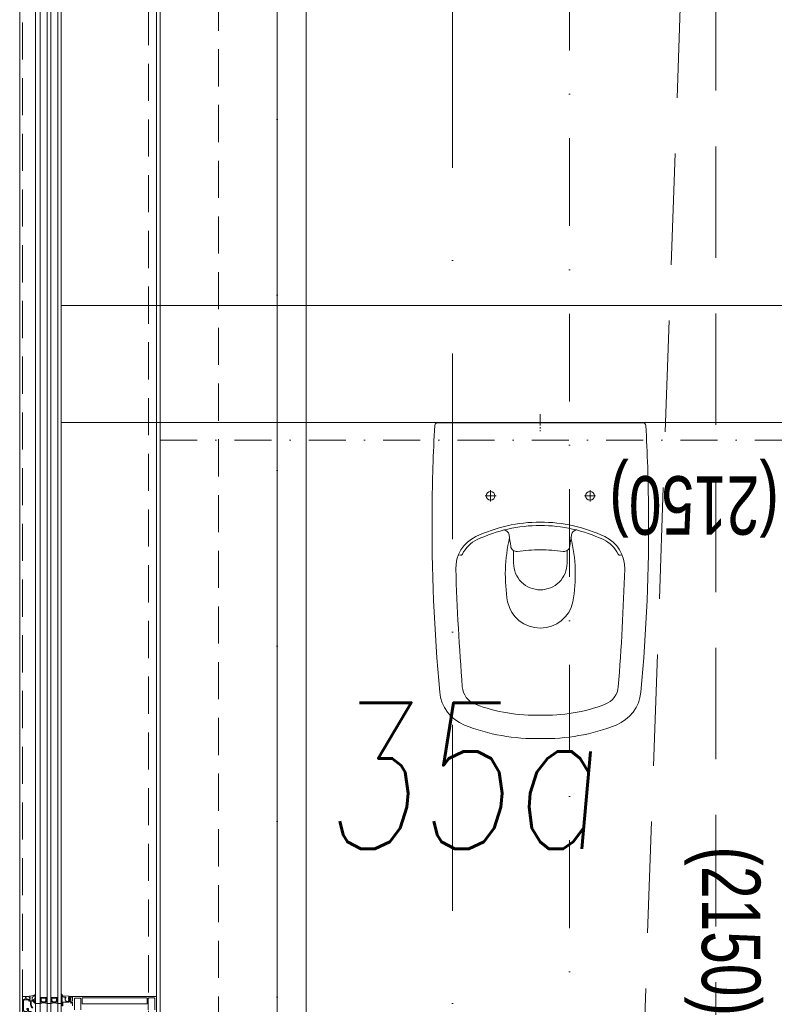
# Model space of a CAD drawing. Header units: millimetres. Extents: x 213386 to 506888, y 183055 to 450952.
# Tile 228 of 256: x 373037 to 374327, y 303351 to 305035. Entities that reach past the tile are written whole.
import ezdxf

# ---------------------------------------------------------------- set-up
doc = ezdxf.new("R2010")
doc.units = ezdxf.units.MM
for name, pattern in [('AM_DIN_G_W050', [13.75, 9.75, -1.5, 1, -1.5]), ('CK_Čerchovaná 50', [6, 3, -1.5, 0, -1.5]), ('ČERCHOVANÁ', [25.4, 12.7, -6.35, 0, -6.35]), ('ČÁRKOVANÁ', [19.05, 12.7, -6.35])]:
    doc.linetypes.add(name, pattern=pattern)
for name, color, linetype, lineweight in [('FASÁDA DETAILNÍ', 255, 'Continuous', 0), ('KOTY', 255, 'Continuous', 0), ('NOVA', 255, 'Continuous', 0), ('NOVÁ TLUSTÁ', 255, 'Continuous', 0), ('OBKLAD', 255, 'ČERCHOVANÁ', 0), ('OSY', 255, 'Continuous', 0), ('POPIS2', 255, 'Continuous', 0), ('TENKA', 255, 'Continuous', 0), ('ZARIZOVAKY', 255, 'Continuous', 0)]:
    doc.layers.add(name, color=color, linetype=linetype, lineweight=lineweight)
doc.layers.add('PLOCHY K PRONÁJMU', color=255, linetype='Continuous', lineweight=0, plot=False)
doc.layers.get('KOTY').off()
doc.styles.add('CS-ROMANS', font='romans.shx', dxfattribs={"width": 0.75, "oblique": 5})
doc.styles.get("Standard").update_dxf_attribs({"font": 'arial.ttf'})

# ---------------------------------------------------------------- blocks, each defined once
blk = doc.blocks.new('NOVÁ PODLAHA')
at = {"layer": 'NOVA', "linetype": 'ČÁRKOVANÁ', "ltscale": 15}
blk.add_line((0, 750), (750, 22050), dxfattribs=at)
at = {"layer": 'NOVA'}
blk.add_lwpolyline([(0, 16457.5), (0, 22800), (25700, 22800), (25700, 16457.5)], dxfattribs=at)
at = {"layer": 'NOVA', "linetype": 'ČÁRKOVANÁ', "ltscale": 15}
blk.add_lwpolyline([(750, 22050), (24950, 22050), (24950, 750), (750, 750)], close=True, dxfattribs=at)
blk = doc.blocks.new('255109d')
for p, q in [((-226, 139.9), (-226.6, 136.4)), ((-240.1, 45.8), (-218.7, 45.8)), ((-240.1, -45.6), (-218.8, -45.6)), ((-226, -139.9), (-226.6, -136.4))]:
    blk.add_line(p, q)
at = {"color": 4, "linetype": 'AM_DIN_G_W050', "ltscale": 2}
for p, q in [((-115.5, 85), (-134.5, 85)), ((-125, 94.5), (-125, 75.5)), ((14.7, 0), (-14.6, 0)), ((-125, -94.5), (-125, -75.5)), ((-115.5, -85), (-134.5, -85))]:
    blk.add_line(p, q, dxfattribs=at)
blk.add_lwpolyline([(0, 175.3, 0.396878), (-4.7, 180.3, 0.013004), (-147.1, 185, 0.025385), (-460.6, 171.9, 0.282342), (-516.9, 129.6, 0.101012), (-540, 0, 0.101012), (-516.9, -129.6, 0.282342), (-460.6, -171.9, 0.025385), (-147.1, -185, 0.013016), (-4.6, -180.3, 0.3898), (0, -175.3)], format="xyb", close=True)
for centre in [(-125, 85), (-125, -85)]:
    blk.add_circle(centre, 7.5)
for centre, radius, start, end in [((-102, -4356.5), 4503.4, 91.8907, 94.4491), ((-249, 84.5), 60, 25.396, 91.5044), ((-223.7, 135.9), 3, 169.7599, 243.74), ((-448.6, 98.5), 35, 94.5355, 159.2306), ((-249, 84.5), 54.3, 25.396, 63.74), ((-210.5, 8.2), 289.7, 159.2403, 181.6777), ((-427, 0), 251.3, 0, 25.396), ((-427, 0), 257, 0, 25.396), ((-294.3, 0.2), 56.9, 102.1151, 180.2071), ((-259.6, -216.4), 276.2, 76.7662, 99.7137), ((-210.2, 40.6), 10, 96.4253, 187.6248), ((-251.7, 409.2), 360.9, 276.4253, 279.5601), ((-193.4, 63.2), 10, 279.5601, 355.2939), ((-240.1, 0.2), 45.6, 90, 180.2071), ((-513.5, 0), 296.1, 0, 7.6248), ((-210.5, -8.2), 289.7, 178.3223, 200.7597), ((-294.3, -0.2), 56.9, 179.7929, 257.8849), ((-240.1, -0.1), 45.6, 179.7929, 270), ((-513.5, 0), 296.1, 352.3752, 0), ((-427, 0), 251.3, 334.604, 0), ((-427, 0), 257, 334.604, 0), ((-210.2, -40.6), 10, 172.3752, 263.5747), ((-259.6, 216.4), 276.2, 260.2863, 283.1947), ((-251.7, -409.2), 360.9, 80.4399, 83.5747), ((-193.4, -63.2), 10, 4.7061, 80.4399), ((-448.6, -98.5), 35, 200.7694, 265.4645), ((-249, -84.5), 60, 268.4956, 334.604), ((-249, -84.5), 54.3, 296.26, 334.604), ((-102, 4356.5), 4503.4, 265.5509, 268.1093), ((-223.7, -135.9), 3, 116.26, 190.2401)]:
    blk.add_arc(centre, radius, start, end)
blk = doc.blocks.new('284336')
for points in [[(-0.7, -9.6), (-10, -9.6, 0.414511), (-10.5, -10.1), (-10.5, -15.5, -1), (-11.7, -15.5), (-11.7, -9.6), (-12.7, -8.9, -0.668884), (-12.6, -8.2), (-12, -8, 0.766384), (-12, -7.2), (-12.6, -7, -0.76831), (-12.6, -6.2), (-12, -6, 0.766384), (-12, -5.2), (-12.6, -5, -0.76831), (-12.6, -4.2), (-12, -4, 0.766384), (-12, -3.2), (-12.6, -3, -0.877523), (-12.5, -2.2), (-12.1, -2.2, 0.698129), (-11.8, -1.5, -0.220231), (-12.9, 0.8), (-12.9, 3.5, -0.157143), (-12.8, 3.7), (-12.7, 3.4, -0.067482), (-12.5, 2.5, 0.393136), (-8.7, -1), (-6.1, -1, -0.414214), (-5.6, -1.5), (-5.6, -2.2, -0.267949), (-5.9, -2.6), (-6.4, -2.9, 0.267949), (-6.6, -3.4), (-6.6, -5.8, 0.267949), (-6.4, -6.3), (-5.9, -6.6, -0.267949), (-5.6, -7), (-5.6, -8.1, 0.414215), (-5.1, -8.6), (-0.4, -8.6), (-0.4, -9.3, -0.414212), (-0.7, -9.6)], [(-0.4, 0), (-0.4, -2, 0.990243), (-0.4, -3), (0.9, -3, 0.414214), (1.2, -2.7), (1.2, -2.6, -0.668123), (1.7, -2.4), (2.7, -3.4, -0.199004), (2.9, -3.8), (2.9, -5.4, -0.199038), (2.7, -5.8), (1.7, -6.8, -0.668191), (1.2, -6.6), (1.2, -6.5, 0.414214), (0.9, -6.2), (-0.4, -6.2, 0.990269), (-0.4, -7.2), (-0.4, -8.6), (-5.1, -8.6, -0.414215), (-5.6, -8.1), (-5.6, -7, 0.267949), (-5.8, -6.6), (-6.3, -6.3, -0.267949), (-6.6, -5.8), (-6.6, -3.4, -0.267949), (-6.3, -3), (-5.8, -2.7, 0.267949), (-5.6, -2.2), (-5.6, -1.5, 0.414214), (-6.1, -1), (-8.7, -1, -0.393156), (-12.5, 2.5, 0.067572), (-12.7, 3.4), (-12.8, 3.7, -0.637545), (-12.1, 3.5), (-11.9, 2.5, 0.344315), (-10.1, 0.9), (0, 0.4, -0.406913), (0.4, 0), (-0.4, 0)], [(1.7, -4.3, 0.414235), (1.2, -3.8), (-0.7, -3.8, 0.414214), (-1.2, -4.3), (-1.2, -4.9, 0.414214), (-0.7, -5.4), (1.2, -5.4, 0.414235), (1.7, -4.9), (1.7, -4.3)]]:
    blk.add_lwpolyline(points, format="xyb", close=True)
blk = doc.blocks.new('433270')
blk.add_lwpolyline([(1, 0, 0.414364), (0, -1), (0, -1.4, 0.255924), (0.2, -1.8, -0.547723), (0.2, -3.2, 0.255924), (0, -3.6), (0, -14.6, 0.414214), (0.3, -14.9), (1.2, -14.9, 0.414214), (1.7, -14.4), (1.7, -10.3, -0.414214), (2, -10), (6, -10, 0.414248), (7, -9), (7, -7.7, 0.414179), (6.5, -7.2), (5.7, -7.2, 0.414232), (5.4, -7.5), (5.4, -8.2, -0.414198), (5.1, -8.5), (2.8, -8.5, -0.414204), (1.8, -7.5), (1.8, -4.5, -0.147432), (2, -3.9, 0.147461), (2.4, -2.5), (2.4, -2.3, -0.414214), (2.9, -1.8), (21.9, -1.8, -0.668178), (22.2, -2.7), (22.2, -2.7, 1), (21.6, -3.3), (21.5, -3.4, 0.198912), (21.4, -3.7), (21.4, -4, 0.414214), (22.1, -4.7), (22.4, -4.7, 0.576988), (22.6, -4.3, -0.311246), (24.6, -4.3, 0.576988), (24.8, -4.7), (25.3, -4.7, -0.260065), (25.3, -6.6), (24.8, -6.6, 0.576988), (24.6, -7.1, -0.311246), (22.6, -7.1, 0.576988), (22.4, -6.6), (22.1, -6.6, 0.414214), (21.4, -7.3), (21.4, -7.6, 0.267949), (21.6, -8), (21.9, -8.2, -0.637047), (21.7, -10), (19.8, -10.7, 0.315299), (19.5, -11.2), (19.5, -11.5, 0.520567), (20.2, -12), (22.8, -11, -0.520567), (23.5, -11.5), (23.5, -12.5, 0.414062), (24, -13), (25, -13, 0.414186), (25.5, -12.5), (25.5, -11.5, -0.414182), (26, -11), (27, -11, 0.414214), (27.5, -10.5), (27.5, -0.5, 0.414214), (27, 0), (1, 0)], format="xyb", close=True)
blk = doc.blocks.new('284325')
for points in [[(0.8, -5.2, -0.560316), (0.9, -4.7), (1.9, -4.4, 0.3153), (2.1, -4.1), (2.1, -1.9, 0.451558), (1.8, -1.6), (0.9, -1.7, -0.399586), (0.6, -1.5), (0.3, -0.1, -0.415977), (0.5, 0.3, 0.024107), (6.1, 1.2, 0.076636), (9, 2.3, -0.577615), (10.8, 1.3), (10, 1.4, 0.283171), (9.1, 0.9, -0.168429), (7.1, -0.7), (5.9, -1.2, 0.315302), (5.2, -2.1), (5.2, -4.2, 0.269719), (6.8, -6.8, -0.194797), (10.2, -11.5, -0.342663), (9.2, -11.2, 0.119207), (5.4, -7.6, 0.578571), (3.6, -8.6), (3.6, -11.8, 0.176415), (6.2, -18.7, -1), (5.2, -19.5, -0.176415), (2.4, -11.8), (2.4, -8.9, 0.208286), (0.8, -5.2)], [(9, -6.7), (10.3, -8.8, -0.134555), (10.8, -10.6, -0.339795), (10.2, -11.5, 0.194788), (6.8, -6.8, -0.269736), (5.2, -4.2), (5.2, -2.1, -0.315302), (5.9, -1.2), (7.1, -0.7, 0.168429), (9.1, 0.9, -0.283167), (10, 1.4), (10.8, 1.3), (10.8, -0.7, -0.070852), (10.7, -1.3), (9.9, -3.9, -0.241839), (9.1, -4.8), (7.9, -5.2, 0.836024), (8.1, -6.2), (8.1, -6.2, -0.255349), (9, -6.7)]]:
    blk.add_lwpolyline(points, format="xyb", close=True)

msp = doc.modelspace()

# ---------------------------------------------------------------- linework, layer by layer
at = {"layer": 'FASÁDA DETAILNÍ'}
for p, q in [((373063.6, 288952.7), (373063.6, 307967.2)), ((373063.6, 293752.7), (373063.6, 307967.2)), ((373063.6, 284292.2), (373063.6, 307967.2)), ((373071.6, 307967.2), (373071.6, 288952.7)), ((373071.6, 307967.2), (373071.6, 293752.7)), ((373071.6, 307967.2), (373071.6, 297319)), ((373071.6, 307967.2), (373071.6, 292519)), ((373071.6, 307967.2), (373071.6, 287719)), ((373083.6, 288952.7), (373083.6, 307967.2)), ((373083.6, 293752.7), (373083.6, 307967.2)), ((373083.6, 297319), (373083.6, 307967.2)), ((373083.6, 292519), (373083.6, 307967.2)), ((373083.6, 287719), (373083.6, 307967.2)), ((373089.6, 307967.2), (373089.6, 288952.7)), ((373089.6, 307967.2), (373089.6, 293752.7)), ((373089.6, 307967.2), (373089.6, 297319)), ((373089.6, 307967.2), (373089.6, 292519)), ((373089.6, 307967.2), (373089.6, 287719)), ((373101.6, 288952.7), (373101.6, 307967.2)), ((373101.6, 293752.7), (373101.6, 307967.2)), ((373101.6, 297319), (373101.6, 307967.2)), ((373101.6, 292519), (373101.6, 307967.2)), ((373101.6, 287719), (373101.6, 307967.2)), ((373107.6, 307967.2), (373107.6, 288952.7)), ((373107.6, 307967.2), (373107.6, 293752.7)), ((373107.6, 305486.7), (373107.6, 304545.7)), ((373270.6, 305475.7), (373270.6, 303363.7)), ((373063.6, 303352.7), (373063.6, 304540.3)), ((373071.6, 304540.3), (373071.6, 303352.7)), ((373083.6, 303352.7), (373083.6, 304540.3)), ((373089.6, 304540.3), (373089.6, 303352.7)), ((373101.6, 303352.7), (373101.6, 304540.3)), ((373107.6, 304540.3), (373107.6, 303352.7)), ((373063.6, 303358.2), (373063.6, 303311.7)), ((373071.6, 303352.7), (373063.6, 303352.7)), ((373089.6, 303352.7), (373083.6, 303352.7)), ((373107.6, 303352.7), (373101.6, 303352.7))]:
    msp.add_line(p, q, dxfattribs=at)
for points in [[(399616.6, 284292.2), (373036.6, 284292.2), (373036.6, 307972.2), (399616.6, 307972.2)], [(399376.6, 284532.2), (373276.6, 284532.2), (373276.6, 307732.2), (399376.6, 307732.2)], [(399176.6, 284732.2), (373476.6, 284732.2), (373476.6, 307532.2), (399176.6, 307532.2)], [(373082.6, 303362.7), (373082.6, 303356.7), (373080.6, 303354.7), (373074.6, 303354.7), (373072.6, 303356.7), (373072.6, 303362.7), (373077.1, 303362.7), (373077.1, 303362.2), (373078.1, 303362.2), (373078.1, 303362.7)], [(373073.6, 303361.7), (373081.6, 303361.7), (373081.6, 303357.1), (373080.2, 303355.7), (373075.2, 303355.7), (373073.6, 303357.1)], [(373100.6, 303362.7), (373100.6, 303356.7), (373098.6, 303354.7), (373092.6, 303354.7), (373090.6, 303356.7), (373090.6, 303362.7), (373095.1, 303362.7), (373095.1, 303362.2), (373096.1, 303362.2), (373096.1, 303362.7)], [(373091.6, 303361.7), (373099.6, 303361.7), (373099.6, 303357.1), (373098.2, 303355.7), (373093.2, 303355.7), (373091.6, 303357.1)]]:
    msp.add_lwpolyline(points, close=True, dxfattribs=at)
at = {"layer": 'FASÁDA DETAILNÍ', "linetype": 'ČÁRKOVANÁ', "ltscale": 5}
msp.add_lwpolyline([(399611.6, 284297.2), (373041.6, 284297.2), (373041.6, 307967.2), (399611.6, 307967.2)], close=True, dxfattribs=at)
at = {"layer": 'FASÁDA DETAILNÍ', "color": 7, "linetype": 'ČÁRKOVANÁ', "ltscale": 5}
for points in [[(399396.6, 284512.2), (373256.6, 284512.2), (373256.6, 307752.2), (399396.6, 307752.2)], [(399276.6, 284632.2), (373376.6, 284632.2), (373376.6, 307632.2), (399276.6, 307632.2)]]:
    msp.add_lwpolyline(points, close=True, dxfattribs=at)
at = {"layer": 'FASÁDA DETAILNÍ'}
for points in [[(373270.6, 303338.2), (373270.6, 303363.7, 0.414214), (373269.6, 303364.7), (373269.6, 303364.7), (373121.1, 303364.7, 0.414214), (373120.6, 303364.2), (373120.6, 303362.9, 0.41422), (373121.1, 303362.4), (373121.6, 303362.4), (373121.6, 303363.4), (373126.1, 303363.4, -0.414214), (373127.1, 303362.4), (373127.1, 303357.7, -0.414214), (373126.1, 303356.7), (373121.6, 303356.7), (373121.6, 303358.4), (373121.1, 303358.4, 0.414201), (373120.6, 303357.9), (373120.6, 303355.9, 0.414214), (373121.1, 303355.4), (373123.3, 303355.4, -0.414214), (373123.8, 303354.9), (373123.8, 303353.1), (373125, 303353.1), (373125, 303354.3), (373126.8, 303354.3, -0.414214), (373127.1, 303354), (373127.1, 303348.7, -0.414167)], [(373130.1, 303341.8), (373130.1, 303360.2, -0.414214), (373131.6, 303361.7), (373135.1, 303361.7, -0.399985), (373136.1, 303361.7), (373139.8, 303361.7, -0.414214), (373141.3, 303360.2), (373141.3, 303341.8, 0.13165)], [(373256.4, 303341.8), (373256.4, 303360.7, -0.414232), (373257.9, 303362.2), (373261.6, 303362.2, -0.399985), (373262.6, 303362.2), (373266.1, 303362.2, -0.414232), (373267.6, 303360.7), (373267.6, 303341.8, 0.116937)]]:
    msp.add_lwpolyline(points, format="xyb", dxfattribs=at)
msp.add_lwpolyline([(373143.8, 303362.6), (373253.9, 303362.6, -0.414214), (373254.4, 303362.1), (373254.4, 303352.4, -0.414214), (373253.9, 303351.9), (373143.8, 303351.9, -0.414214), (373143.3, 303352.4), (373143.3, 303362.1, -0.414214), (373143.8, 303362.6)], format="xyb", close=True, dxfattribs=at)
for centre, radius, start, end in [((373072.1, 303360.5), 0.596, 213.0366, 326.9634), ((373072.1, 303360.2), 0.596, 213.0366, 326.9634), ((373072.1, 303359.9), 0.596, 213.0366, 326.9634), ((373072.1, 303359.6), 0.596, 213.0366, 326.9634), ((373083.1, 303360.5), 0.596, 213.0366, 326.9634), ((373083.1, 303360.2), 0.596, 213.0366, 326.9634), ((373083.1, 303359.9), 0.596, 213.0366, 326.9634), ((373083.1, 303359.6), 0.596, 213.0366, 326.9634), ((373090.1, 303360.5), 0.596, 213.0366, 326.9634), ((373090.1, 303360.2), 0.596, 213.0366, 326.9634), ((373090.1, 303359.9), 0.596, 213.0366, 326.9634), ((373090.1, 303359.6), 0.596, 213.0366, 326.9634), ((373101.1, 303360.5), 0.596, 213.0366, 326.9634), ((373101.1, 303360.2), 0.596, 213.0366, 326.9634), ((373101.1, 303359.9), 0.596, 213.0366, 326.9634), ((373101.1, 303359.6), 0.596, 213.0366, 326.9634), ((373072.1, 303359.3), 0.596, 213.0366, 326.9634), ((373072.1, 303359.1), 0.596, 213.0366, 326.9634), ((373072.1, 303358.8), 0.596, 213.0366, 326.9634), ((373072.1, 303358.5), 0.596, 213.0366, 326.9634), ((373072.1, 303358.2), 0.596, 213.0366, 326.9634), ((373072.1, 303357.9), 0.596, 213.0366, 326.9634), ((373072.1, 303357.6), 0.596, 213.0366, 326.9634), ((373072.1, 303357.3), 0.596, 213.0366, 326.9634), ((373072.1, 303357), 0.596, 213.0366, 326.9634), ((373072.3, 303357), 0.879, 223.5036, 316.0051), ((373072.4, 303357.1), 1.26, 231.5004, 308.0344), ((373072.6, 303357.2), 1.71, 237.3143, 302.7051), ((373072.7, 303357.5), 2.25, 241.5972, 298.4727), ((373072.9, 303357.8), 2.9, 244.7048, 294.6933), ((373073, 303358.2), 3.55, 247.591, 292.7062), ((373077.6, 303330.8), 22.7, 74.6728, 105.3272), ((373082.3, 303358.2), 3.55, 247.2938, 292.409), ((373082.4, 303357.8), 2.9, 245.3067, 295.2952), ((373082.6, 303357.5), 2.25, 241.5273, 298.4028), ((373082.7, 303357.2), 1.71, 237.2949, 302.6857), ((373082.9, 303357.1), 1.26, 231.9656, 308.4996), ((373083, 303357), 0.879, 223.9949, 316.4964), ((373083.1, 303359.3), 0.596, 213.0366, 326.9634), ((373083.1, 303359.1), 0.596, 213.0366, 326.9634), ((373083.1, 303358.8), 0.596, 213.0366, 326.9634), ((373083.1, 303358.5), 0.596, 213.0366, 326.9634), ((373083.1, 303358.2), 0.596, 213.0366, 326.9634), ((373083.1, 303357.9), 0.596, 213.0366, 326.9634), ((373083.1, 303357.6), 0.596, 213.0366, 326.9634), ((373083.1, 303357.3), 0.596, 213.0366, 326.9634), ((373083.1, 303357), 0.596, 213.0366, 326.9634), ((373090.1, 303359.3), 0.596, 213.0366, 326.9634), ((373090.1, 303359.1), 0.596, 213.0366, 326.9634), ((373090.1, 303358.8), 0.596, 213.0366, 326.9634), ((373090.1, 303358.5), 0.596, 213.0366, 326.9634), ((373090.1, 303358.2), 0.596, 213.0366, 326.9634), ((373090.1, 303357.9), 0.596, 213.0366, 326.9634), ((373090.1, 303357.6), 0.596, 213.0366, 326.9634), ((373090.1, 303357.3), 0.596, 213.0366, 326.9634), ((373090.1, 303357), 0.596, 213.0366, 326.9634), ((373090.3, 303357), 0.879, 223.5036, 316.0051), ((373090.4, 303357.1), 1.26, 231.5004, 308.0344), ((373090.6, 303357.2), 1.71, 237.3143, 302.7051), ((373090.7, 303357.5), 2.25, 241.5972, 298.4727), ((373090.9, 303357.8), 2.9, 244.7048, 294.6933), ((373091, 303358.2), 3.55, 247.591, 292.7062), ((373095.6, 303330.8), 22.7, 74.6728, 105.3272), ((373100.3, 303358.2), 3.55, 247.2938, 292.409), ((373100.4, 303357.8), 2.9, 245.3067, 295.2952), ((373100.6, 303357.5), 2.25, 241.5273, 298.4028), ((373100.7, 303357.2), 1.71, 237.2949, 302.6857), ((373100.9, 303357.1), 1.26, 231.9656, 308.4996), ((373101, 303357), 0.879, 223.9949, 316.4964), ((373101.1, 303359.3), 0.596, 213.0366, 326.9634), ((373101.1, 303359.1), 0.596, 213.0366, 326.9634), ((373101.1, 303358.8), 0.596, 213.0366, 326.9634), ((373101.1, 303358.5), 0.596, 213.0366, 326.9634), ((373101.1, 303358.2), 0.596, 213.0366, 326.9634), ((373101.1, 303357.9), 0.596, 213.0366, 326.9634), ((373101.1, 303357.6), 0.596, 213.0366, 326.9634), ((373101.1, 303357.3), 0.596, 213.0366, 326.9634), ((373101.1, 303357), 0.596, 213.0366, 326.9634)]:
    msp.add_arc(centre, radius, start, end, dxfattribs=at)
at = {"layer": 'NOVÁ TLUSTÁ', "ltscale": 5}
msp.add_line((373107.6, 304345.7), (373107.6, 304545.7), dxfattribs=at)
for points in [[(378189.1, 303369.7), (378189.1, 304545.7), (373107.6, 304545.7)], [(374389.1, 304345.7), (373107.6, 304345.7)]]:
    msp.add_lwpolyline(points, dxfattribs=at)
at = {"layer": 'OBKLAD', "ltscale": 5}
msp.add_lwpolyline([(373276.6, 304315.7), (374351.6, 304315.7), (374351.6, 302625.7)], dxfattribs=at)
at = {"layer": 'OSY', "linetype": 'ČERCHOVANÁ', "ltscale": 25}
msp.add_line((373776.6, 308909.6), (373776.6, 283834.9), dxfattribs=at)
at = {"layer": 'PLOCHY K PRONÁJMU', "ltscale": 5}
msp.add_lwpolyline([(373526.6, 307482.2), (399126.6, 307482.2), (399126.6, 284782.2), (373526.6, 284782.2)], close=True, dxfattribs=at)
msp.add_lwpolyline([(373526.6, 301292.2), (373526.6, 305376.2), (374032.6, 305376.2), (374032.6, 306088.2), (373526.6, 306088.2), (373526.6, 307482.2), (380026.6, 307482.2), (379766.6, 306092.2), (379766.6, 305372.2), (380286.6, 305372.2), (380286.6, 306092.2), (379766.6, 306092.2), (380026.6, 307482.2), (386326.6, 307482.2), (386066.6, 306092.2), (386066.6, 305372.2), (386586.6, 305372.2), (386586.6, 306092.2), (386066.6, 306092.2), (386326.6, 307482.2), (392626.6, 307482.2)], dxfattribs=at)
at = {"layer": 'TENKA', "linetype": 'CK_Čerchovaná 50', "ltscale": 50}
for p, q in [((373476.6, 284532.2), (373476.6, 307732.2)), ((373976.6, 305432.2), (373976.6, 301232.2))]:
    msp.add_line(p, q, dxfattribs=at)
at = {"layer": 'TENKA', "ltscale": 20}
msp.add_lwpolyline([(373476.6, 303369.7), (373476.6, 307532.2), (379989.1, 307532.2)], dxfattribs=at)

# ---------------------------------------------------------------- block references
at = {"layer": 'FASÁDA DETAILNÍ', "rotation": 90}
msp.add_blockref('433270', (373041.6, 303337.2), dxfattribs=at)
at = {"layer": 'FASÁDA DETAILNÍ'}
for name, p in [('284325', (373052.5, 303364.7)), ('284336', (373121, 303364.7))]:
    msp.add_blockref(name, p, dxfattribs=at)
at = {"layer": 'KOTY'}
msp.add_blockref('NOVÁ PODLAHA', (373476.6, 284732.2), dxfattribs=at)
at = {"layer": 'ZARIZOVAKY', "xscale": -1, "rotation": 270}
msp.add_blockref('255109d', (373926.6, 304345.6), dxfattribs=at)

# ---------------------------------------------------------------- texts
at = {"layer": 'OBKLAD', "color": 10, "ltscale": 15, "char_height": 100, "attachment_point": 1}
for insert, rotation in [((374334.5, 304154.1), 180), ((374302.8, 303621.2), 270)]:
    msp.add_mtext_dynamic_manual_height_columns('{\\Fcs_romns|c0;\\W0.75;(2150)}', width=295.053, gutter_width=12.5, heights=[0], dxfattribs=dict(at, insert=insert, rotation=rotation))
at = {"layer": 'POPIS2', "ltscale": 15, "style": 'CS-ROMANS', "oblique": 5, "width": 0.75}
msp.add_text('35a', height=250, dxfattribs=at).set_placement((373555.6, 303616.9))

doc.saveas('drawing.dxf')
